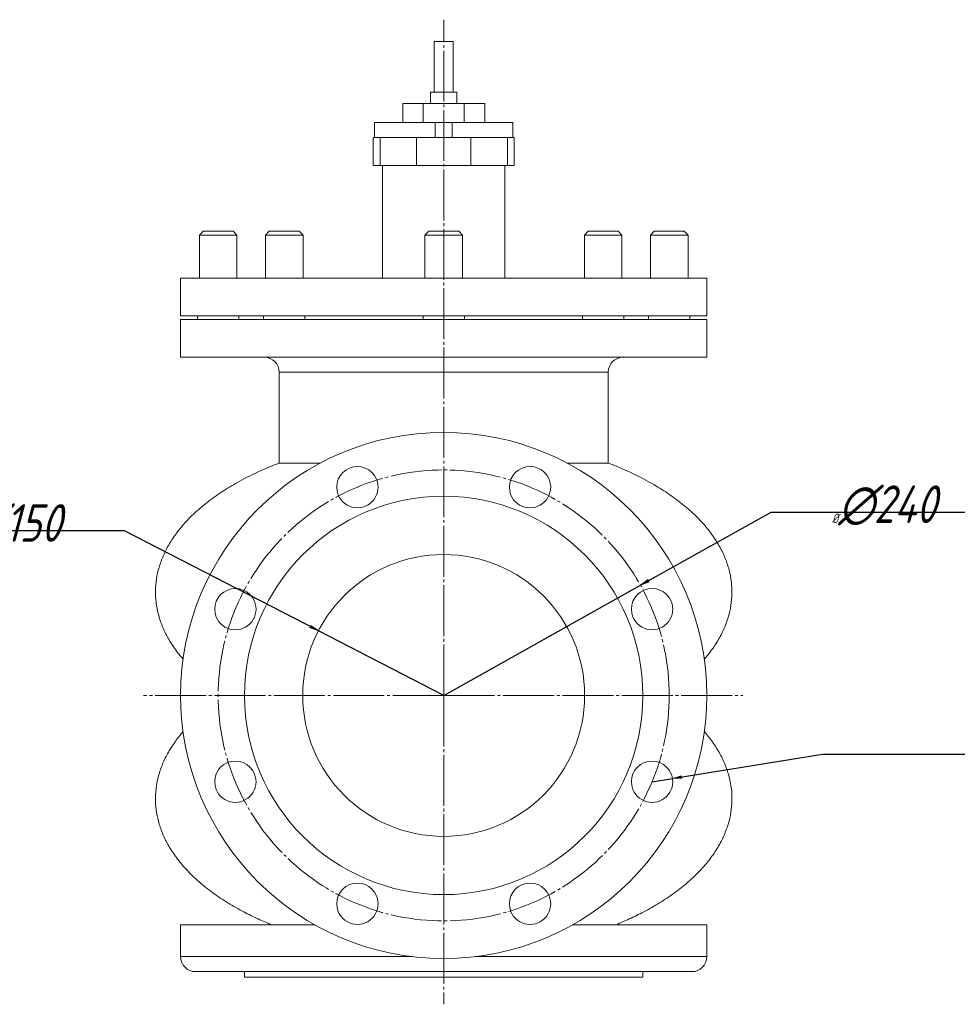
# Model space of a CAD drawing. Header units: millimetres. Extents: x 0 to 1541, y -926 to 297.
# Tile 3 of 3: x 1042 to 1541, y -244 to 280. Entities that reach past the tile are written whole.
import ezdxf

# ---------------------------------------------------------------- set-up
doc = ezdxf.new("R2010")
doc.units = ezdxf.units.MM
doc.linetypes.add('K5LT_AXLED', pattern=[31.603426, 27.103426, -1.5, 1.5, -1.5])
doc.linetypes.add('K5LT_THIN', pattern=[0])
doc.layers.add('Системный слой', color=7, linetype='Continuous')
doc.styles.add('KDIMTEXTSTYLE', font='GOST_AU.SHX', dxfattribs={"width": 0.96, "oblique": 15, "height": 5})
doc.dimstyles.new('KDIMSTYLE (1.00)', dxfattribs={"dimtxt": 5, "dimasz": 1, "dimexe": 2, "dimexo": 0, "dimgap": 1, "dimtad": 1, "dimtxsty": 'KDIMTEXTSTYLE', "dimsah": 1, "dimcen": 0, "dimdle": 1, "dimadec": 0, "dimazin": 0, "dimtfac": 0.667, "dimtmove": 0, "dimatfit": 3, "dimfxl": 1, "dimtvp": 1, "dimtolj": 1, "dimtzin": 0, "dimarcsym": 0})

# ---------------------------------------------------------------- blocks, each defined once
blk = doc.blocks.new('U0')
at = {"layer": 'Системный слой', "color": 30, "linetype": 'K5LT_AXLED', "lineweight": 9, "true_color": 0xff8000}
for q in [(1267.77, 280), (1108, -79.63), (1427, -79.63), (1267.77, -244)]:
    blk.add_line((1267.77, -79.63), q, dxfattribs=at)
blk = doc.blocks.new('KDIMARROW_01')
at = {"layer": 'Системный слой'}
blk.add_hatch(color=0, dxfattribs=at).paths.add_polyline_path([(0, 0), (-5, 0.66), (-4.5, 0), (-5, -0.66)])
at = {"layer": 'Системный слой', "color": 0, "linetype": 'K5LT_THIN', "lineweight": 9}
for p, q in [((-4.5, 0), (-5, 0.66)), ((-5, 0.66), (0, 0)), ((0, 0), (-5, -0.66)), ((-5, -0.66), (-4.5, 0)), ((0, 0), (-1, 0))]:
    blk.add_line(p, q, dxfattribs=at)

msp = doc.modelspace()

# ---------------------------------------------------------------- linework, layer by layer
at = {"layer": 'Системный слой', "color": 7, "linetype": 'K5LT_THIN', "lineweight": 9}
for p, q in [((1262.769, 268.374), (1272.769, 268.374)), ((1262.769, 241.374), (1262.769, 268.374)), ((1272.769, 241.374), (1272.769, 268.374)), ((1260.769, 241.374), (1274.769, 241.374)), ((1260.769, 235.374), (1260.769, 241.374)), ((1274.769, 235.374), (1274.769, 241.374)), ((1245.945, 225.374), (1245.945, 235.374)), ((1245.945, 235.374), (1256.857, 235.374)), ((1256.857, 225.374), (1256.857, 235.374)), ((1256.857, 235.374), (1278.681, 235.374)), ((1278.681, 235.374), (1289.593, 235.374)), ((1278.681, 225.374), (1278.681, 235.374)), ((1289.593, 225.374), (1289.593, 235.374)), ((1230.918, 217.374), (1230.918, 225.374)), ((1230.918, 225.374), (1263.269, 225.374)), ((1263.269, 225.374), (1272.269, 225.374)), ((1263.269, 217.374), (1263.269, 225.374)), ((1272.269, 217.374), (1272.269, 225.374)), ((1272.269, 225.374), (1304.621, 225.374)), ((1304.621, 217.374), (1304.621, 225.374)), ((1230.269, 217.374), (1233.913, 217.374)), ((1230.269, 202.374), (1230.269, 217.374)), ((1233.913, 202.374), (1233.913, 217.374)), ((1233.913, 217.374), (1253.324, 217.374)), ((1253.324, 217.374), (1282.215, 217.374)), ((1253.324, 202.374), (1253.324, 217.374)), ((1282.215, 202.374), (1282.215, 217.374)), ((1282.215, 217.374), (1301.625, 217.374)), ((1301.625, 202.374), (1301.625, 217.374)), ((1301.625, 217.374), (1305.269, 217.374)), ((1305.269, 202.374), (1305.269, 217.374)), ((1230.269, 202.374), (1233.913, 202.374)), ((1233.913, 202.374), (1253.324, 202.374)), ((1235.269, 142.374), (1235.269, 202.374)), ((1253.324, 202.374), (1282.215, 202.374)), ((1282.215, 202.374), (1301.625, 202.374)), ((1300.269, 142.374), (1300.269, 202.374)), ((1301.625, 202.374), (1305.269, 202.374)), ((1137.769, 165.374), (1139.769, 167.374)), ((1137.769, 142.374), (1137.769, 165.374)), ((1137.769, 165.374), (1157.769, 165.374)), ((1139.769, 167.374), (1155.769, 167.374)), ((1157.769, 165.374), (1155.769, 167.374)), ((1157.769, 142.374), (1157.769, 165.374)), ((1172.916, 165.374), (1174.916, 167.374)), ((1172.916, 142.374), (1172.916, 165.374)), ((1172.916, 165.374), (1192.916, 165.374)), ((1174.916, 167.374), (1190.916, 167.374)), ((1192.916, 165.374), (1190.916, 167.374)), ((1192.916, 142.374), (1192.916, 165.374)), ((1257.769, 165.374), (1259.769, 167.374)), ((1257.769, 165.374), (1277.769, 165.374)), ((1257.769, 142.374), (1257.769, 165.374)), ((1259.769, 167.374), (1275.769, 167.374)), ((1277.769, 165.374), (1275.769, 167.374)), ((1277.769, 142.374), (1277.769, 165.374)), ((1342.622, 165.374), (1344.622, 167.374)), ((1342.622, 142.374), (1342.622, 165.374)), ((1342.622, 165.374), (1362.622, 165.374)), ((1344.622, 167.374), (1360.622, 167.374)), ((1362.622, 165.374), (1360.622, 167.374)), ((1362.622, 142.374), (1362.622, 165.374)), ((1377.769, 165.374), (1379.769, 167.374)), ((1377.769, 165.374), (1397.769, 165.374)), ((1377.769, 142.374), (1377.769, 165.374)), ((1379.769, 167.374), (1395.769, 167.374)), ((1397.769, 165.374), (1395.769, 167.374)), ((1397.769, 142.374), (1397.769, 165.374)), ((1127.769, 142.374), (1407.769, 142.374)), ((1127.769, 122.374), (1127.769, 142.374)), ((1407.769, 122.374), (1407.769, 142.374)), ((1127.769, 122.374), (1407.769, 122.374)), ((1136.769, 120.374), (1136.769, 122.374)), ((1158.769, 120.374), (1158.769, 122.374)), ((1171.916, 120.374), (1171.916, 122.374)), ((1193.916, 120.374), (1193.916, 122.374)), ((1256.769, 120.374), (1256.769, 122.374)), ((1278.769, 120.374), (1278.769, 122.374)), ((1278.769, 120.374), (1278.769, 122.374)), ((1341.622, 120.374), (1341.622, 122.374)), ((1363.622, 120.374), (1363.622, 122.374)), ((1376.769, 120.374), (1376.769, 122.374)), ((1398.769, 120.374), (1398.769, 122.374)), ((1127.769, 100.374), (1127.769, 120.374)), ((1127.769, 120.374), (1407.769, 120.374)), ((1407.769, 100.374), (1407.769, 120.374)), ((1127.769, 100.374), (1407.769, 100.374)), ((1180.269, 44.024), (1180.269, 92.374)), ((1180.269, 92.374), (1355.269, 92.374)), ((1355.269, 44.024), (1355.269, 92.374)), ((1180.269, 44.024), (1202.113, 44.024)), ((1333.425, 44.024), (1355.269, 44.024)), ((1127.769, -218.626), (1127.769, -201.626)), ((1127.769, -201.626), (1199.096, -201.626)), ((1336.442, -201.626), (1407.769, -201.626)), ((1407.769, -218.626), (1407.769, -201.626)), ((1127.769, -218.626), (1251.066, -218.626)), ((1284.473, -218.626), (1407.769, -218.626)), ((1135.769, -226.626), (1399.769, -226.626)), ((1161.769, -226.626), (1161.769, -229.626)), ((1373.769, -229.626), (1161.769, -229.626)), ((1373.769, -226.626), (1373.769, -229.626))]:
    msp.add_line(p, q, dxfattribs=at)
at = {"layer": 'Системный слой', "color": 30, "linetype": 'K5LT_AXLED', "lineweight": 9, "true_color": 0xff8000}
msp.add_circle((1267.769, -79.626), 120, dxfattribs=at)
at = {"layer": 'Системный слой', "color": 7, "linetype": 'K5LT_THIN', "lineweight": 9}
for centre, radius, start, end in [((1172.269, 92.374), 8, 0, 90), ((1363.269, 92.374), 8, 90, 180), ((1267.769, -79.626), 140, 0, 180), ((1221.847, 31.24), 11, 22.5, 202.5), ((1313.691, 31.24), 11, 22.5, 202.5), ((1221.847, 31.24), 11, 202.5, 22.5), ((1313.691, 31.24), 11, 202.5, 22.5), ((1267.769, -79.626), 106, 0, 180), ((1267.769, -79.626), 75, 0, 180), ((1156.904, -33.704), 11, 22.5, 202.5), ((1378.635, -33.704), 11, 22.5, 202.5), ((1156.904, -33.704), 11, 202.5, 22.5), ((1378.635, -33.704), 11, 202.5, 22.5), ((1267.769, -79.626), 140, 180, 0), ((1267.769, -79.626), 106, 180, 0), ((1267.769, -79.626), 75, 180, 0), ((1156.904, -125.548), 11, 22.5, 202.5), ((1378.635, -125.548), 11, 22.5, 202.5), ((1156.904, -125.548), 11, 202.5, 22.5), ((1378.635, -125.548), 11, 202.5, 22.5), ((1221.847, -190.491), 11, 22.5, 202.5), ((1313.691, -190.491), 11, 22.5, 202.5), ((1221.847, -190.491), 11, 202.5, 22.5), ((1313.691, -190.491), 11, 202.5, 22.5), ((1135.769, -218.626), 8, 180, 270), ((1399.769, -218.626), 8, 270, 0)]:
    msp.add_arc(centre, radius, start, end, dxfattribs=at)
for points, knots in [([(1180.269, 44.024), (1176.214, 42.49), (1168.614, 39.311), (1158.375, 34.112), (1149.542, 28.771), (1141.874, 23.283), (1135.112, 17.508), (1129.363, 11.592), (1124.589, 5.572), (1120.754, -0.523), (1117.819, -6.685), (1115.764, -12.906), (1114.577, -19.171), (1114.258, -25.462), (1114.809, -31.762), (1116.24, -38.064), (1118.574, -44.362), (1121.85, -50.648), (1125.481, -55.978), (1128.083, -59.168), (1129.104, -60.344)], [0, 0, 0, 0, 1.6518522, 3.130398, 4.4086872, 5.6882252, 6.9098112, 8.086568, 9.2227426, 10.3283073, 11.4135213, 12.4884451, 13.5591334, 14.6313341, 15.7101351, 16.8043931, 17.9239534, 19.0784778, 20.278742, 21, 21, 21, 21]), ([(1355.269, 44.024), (1359.325, 42.49), (1366.924, 39.311), (1377.164, 34.112), (1385.997, 28.771), (1393.664, 23.283), (1400.426, 17.508), (1406.174, 11.594), (1410.946, 5.576), (1414.78, -0.515), (1417.714, -6.672), (1419.77, -12.888), (1420.959, -19.15), (1421.281, -25.439), (1420.733, -31.74), (1419.305, -38.042), (1416.974, -44.341), (1413.701, -50.628), (1410.068, -55.965), (1407.461, -59.161), (1406.435, -60.344)], [0, 0, 0, 0, 1.6518526, 3.1303986, 4.4086877, 5.6882243, 6.909782, 8.0863795, 9.2221116, 10.3269032, 11.4112356, 12.4853226, 13.5554905, 14.627408, 15.7061781, 16.8005313, 17.9201898, 19.0746841, 20.2747475, 21, 21, 21, 21]), ([(1129.103, -98.907), (1127.572, -100.673), (1124.547, -104.5), (1120.756, -110.504), (1117.771, -116.799), (1115.721, -123.064), (1114.556, -129.35), (1114.263, -135.626), (1114.831, -141.889), (1116.265, -148.139), (1118.587, -154.385), (1121.837, -160.623), (1126.064, -166.839), (1131.319, -173.001), (1137.623, -179.037), (1144.867, -184.793), (1152.832, -190.109), (1160.944, -194.709), (1168.722, -198.518), (1173.704, -200.667), (1176.064, -201.626)], [0, 0, 0, 0, 1.1060728, 2.3358355, 3.4939027, 4.6277719, 5.7410358, 6.8427207, 7.9347848, 9.0328686, 10.1461542, 11.2845137, 12.4585248, 13.6772977, 14.9456094, 16.2590303, 17.57043, 18.8632014, 19.9964719, 21, 21, 21, 21]), ([(1406.435, -98.907), (1407.966, -100.673), (1410.992, -104.5), (1414.783, -110.504), (1417.767, -116.799), (1419.817, -123.064), (1420.983, -129.35), (1421.276, -135.626), (1420.707, -141.889), (1419.274, -148.139), (1416.951, -154.385), (1413.702, -160.623), (1409.474, -166.839), (1404.219, -173.001), (1397.916, -179.037), (1390.671, -184.793), (1382.706, -190.109), (1374.594, -194.709), (1366.816, -198.518), (1361.835, -200.667), (1359.474, -201.626)], [0, 0, 0, 0, 1.1060728, 2.3358358, 3.4939032, 4.6277726, 5.7410367, 6.8427221, 7.9347868, 9.0328714, 10.146158, 11.2845185, 12.4585307, 13.6773045, 14.9456177, 16.2590389, 17.5704399, 18.8632128, 19.9964807, 21, 21, 21, 21])]:
    msp.add_open_spline(points, degree=3, knots=knots, dxfattribs=at)

# ---------------------------------------------------------------- block references
at = {"layer": 'Системный слой'}
msp.add_blockref('U0', (0, 0), dxfattribs=at)

# ---------------------------------------------------------------- dimensions: what is measured, and where the dimension line sits
at = {"layer": 'Системный слой', "color": 7}
for center, radius, location, override in [((1267.769, -79.626), 120, (1442, 18), {"dimtih": 1, "dimtoh": 1, "dimpost": '\\H20.0;\\W0.965;\\Q15;∅<>', "dimblk1": 'KDIMARROW_01', "dimblk2": 'KDIMARROW_01', "dimclrt": 7, "dimtmove": 1, "dimatfit": 2, "dimtolj": 1}), ((1267.769, -79.626), 75, (1098, 8), {"dimtih": 1, "dimtoh": 1, "dimpost": '\\H20.0;\\W0.965;\\Q15;∅<>', "dimblk1": 'KDIMARROW_01', "dimblk2": 'KDIMARROW_01', "dimclrt": 7, "dimtmove": 1, "dimatfit": 2, "dimtolj": 1}), ((1378.635, -125.548), 11, (1469.329, -110.797), {"dimtih": 1, "dimtoh": 1, "dimpost": '\\H20.0;\\W0.965;\\Q15;∅<>\\H20.0;\\W0.965;\\Q15;\\Q15;×\\Q15;6', "dimblk1": 'KDIMARROW_01', "dimblk2": 'KDIMARROW_01', "dimclrt": 7, "dimtmove": 1, "dimatfit": 2, "dimtolj": 1})]:
    msp.add_diameter_dim(center=center, radius=radius, location=location, dimstyle='KDIMSTYLE (1.00)', override=override, dxfattribs=at).render()

doc.saveas('drawing.dxf')
